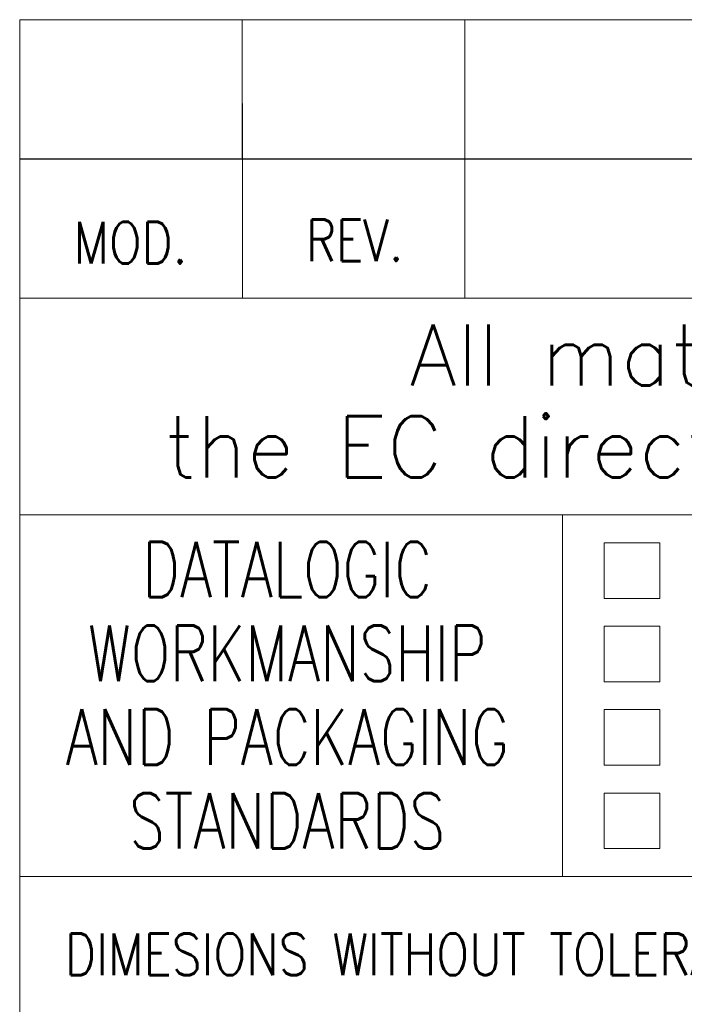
# Model space of a CAD drawing. Header units: millimetres. Extents: x 4 to 836, y 5 to 589.
# Tile 90 of 168: x 646 to 670, y 40 to 76. Entities that reach past the tile are written whole.
import ezdxf

# ---------------------------------------------------------------- set-up
doc = ezdxf.new("R2010")
doc.units = ezdxf.units.MM
doc.layers.add('1', color=7, linetype='Continuous', true_color=0xffffff)
doc.layers.add('256', color=7, linetype='Continuous', true_color=0xffffff)
doc.styles.add('blockfont', font='simplex.shx')

# ---------------------------------------------------------------- blocks, each defined once
blk = doc.blocks.new('TabularNote1')
at = {"layer": '1', "color": 172, "linetype": 'Continuous', "lineweight": 18}
for p, q in [((0, 5), (8, 5)), ((0, 5), (0, 0)), ((8, 5), (8, 0)), ((8, 5), (16, 5)), ((16, 5), (16, 0)), ((16, 5), (40, 5)), ((0, 0), (8, 0)), ((8, 0), (16, 0)), ((16, 0), (40, 0))]:
    blk.add_line(p, q, dxfattribs=at)

msp = doc.modelspace()

# ---------------------------------------------------------------- linework, layer by layer
at = {"layer": '1', "color": 4, "linetype": 'Continuous', "lineweight": 18}
for p, q in [((665.5, 58), (665.5, 45)), ((669, 58), (667, 58)), ((669, 54), (667, 54))]:
    msp.add_line(p, q, dxfattribs=at)
at = {"layer": '256', "color": 4, "linetype": 'Continuous', "lineweight": 18}
for p, q in [((654, 72.794), (654, 65.794)), ((662, 72.794), (662, 65.794)), ((646, 70.794), (836, 70.794)), ((669, 57), (667, 57)), ((667, 57), (667, 55)), ((669, 57), (669, 55)), ((669, 55), (667, 55)), ((667, 54), (667, 52)), ((669, 54), (669, 52)), ((669, 52), (667, 52)), ((667, 51), (667, 49)), ((669, 51), (667, 51)), ((669, 51), (669, 49)), ((669, 49), (667, 49)), ((669, 48), (667, 48)), ((667, 48), (667, 46)), ((669, 48), (669, 46)), ((669, 46), (667, 46))]:
    msp.add_line(p, q, dxfattribs=at)
at = {"layer": '256', "color": 3, "linetype": 'Continuous', "lineweight": 18}
for p, q in [((646, 70.794), (646, 5)), ((646, 65.794), (836, 65.794)), ((646, 58), (654, 58)), ((654, 58), (662, 58)), ((662, 58), (686, 58)), ((646, 45), (654, 45)), ((646, 45), (654, 45)), ((654, 45), (662, 45)), ((662, 45), (686, 45))]:
    msp.add_line(p, q, dxfattribs=at)

# ---------------------------------------------------------------- block references
at = {"layer": '1', "color": 172, "linetype": 'Continuous', "lineweight": 18}
msp.add_blockref('TabularNote1', (645.997, 70.806), dxfattribs=at)

# ---------------------------------------------------------------- texts
at = {"layer": '1', "color": 3, "linetype": 'Continuous', "lineweight": 25, "char_height": 2.021, "attachment_point": 7, "line_spacing_factor": 0.903614, "style": 'blockfont'}
for insert in [(666.834, 54.438), (666.834, 51.438), (666.834, 48.438), (666.834, 45.438)]:
    msp.add_mtext('\\W1.0000;', dxfattribs=dict(at, insert=insert))
at = {"layer": '256', "color": 1, "linetype": 'Continuous', "lineweight": 13, "char_height": 2, "attachment_point": 7, "line_spacing_factor": 0.903614, "style": 'blockfont'}
for insert in [(649.162, 71.167), (657.24, 71.066)]:
    msp.add_mtext('\\W1.0880; ', dxfattribs=dict(at, insert=insert))
at = {"layer": '256', "color": 4, "linetype": 'Continuous', "lineweight": 13, "char_height": 1.5, "attachment_point": 7, "line_spacing_factor": 0.903614, "style": 'blockfont'}
for s, insert in [('\\W0.8274;MOD.', (647.931, 67.039)), ('\\W0.7991;REV.', (656.289, 67.126)), ('\\W0.8308;DIMESIONS WITHOUT TOLERANCE DEGREE:', (647.621, 41.451))]:
    msp.add_mtext(s, dxfattribs=dict(at, insert=insert))
at = {"layer": '256', "color": 3, "linetype": 'Continuous', "lineweight": 13, "line_spacing_factor": 0.903614, "style": 'blockfont'}
for s, insert, char_height, attachment_point in [('\\W1.0066;All materials employed have to be selected among RoHS compliant materials:', (660.003, 61.917), 2.2, 7), ('\\W1.0096;the EC directives to be referred to are 2002/95/EC and correlated subsequent ones.', (651.203, 58.617), 2.2, 7), ('\\W0.7492;DATALOGIC\\PWORKMANSHIP\\PAND PACKAGING\\PSTANDARDS', (655.612, 46), 2, 8)]:
    msp.add_mtext(s, dxfattribs=dict(at, insert=insert, char_height=char_height, attachment_point=attachment_point))

doc.saveas('drawing.dxf')
